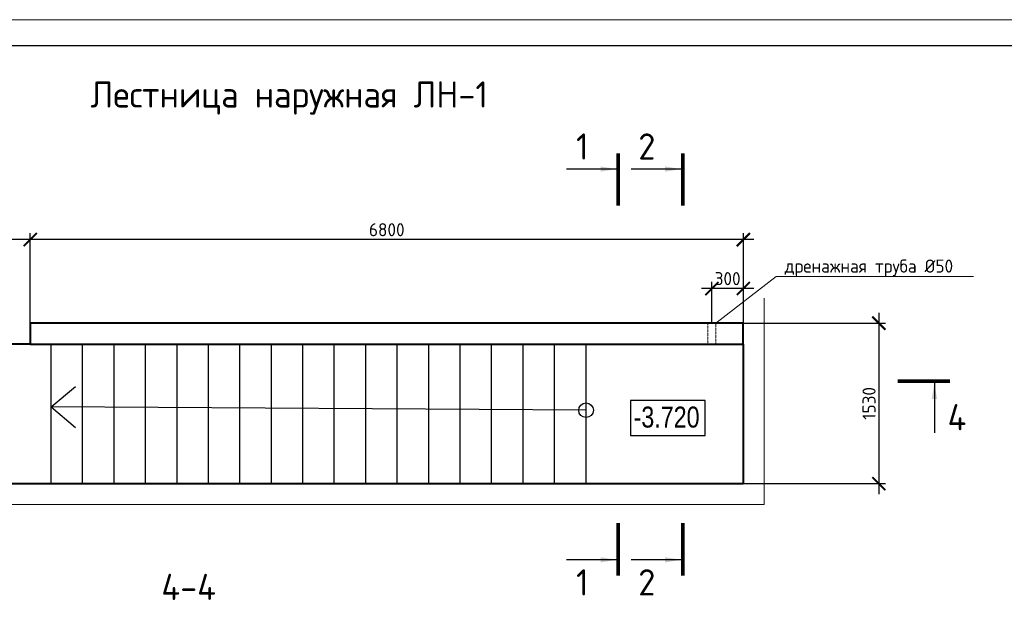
# Model space of a CAD drawing. Header units: millimetres. Extents: x 130535 to 3472113, y -231620 to 121434.
# Tile 68 of 133: x 482727 to 501503, y 23098 to 34210. Entities that reach past the tile are written whole.
import ezdxf
from ezdxf import colors
from ezdxf.entities.mleader import LeaderData, LeaderLine
from ezdxf.enums import TextEntityAlignment as Align
from ezdxf.math import Vec2, Vec3

# ---------------------------------------------------------------- set-up
doc = ezdxf.new("R2010")
doc.units = ezdxf.units.MM
doc.linetypes.add('DASHED', pattern=[7, 5, -2, 0])
doc.layers.get('DEFPOINTS').update_dxf_attribs({"color": 1, "lineweight": 0})
for name, color, linetype, lineweight in [('РАЗМЕРЫ', 1, 'Continuous', 9), ('Символы 0.20', 1, 'Continuous', 20), ('стены монолит', 126, 'Continuous', 40), ('ТОНКИЕ', 7, 'Continuous', 9), ('Штриховая 0.20', 42, 'DASHED', 20)]:
    doc.layers.add(name, color=color, linetype=linetype, lineweight=lineweight)
doc.layers.add('ТОЛСТЫЕ_ОСНОВНЫЕ', color=6, linetype='Continuous')
doc.styles.add('Century Gothic', font='GOTHIC.TTF')
doc.styles.add('GOST-2.304_Type-B', font='GOST_Common.ttf')
doc.dimstyles.new('СПДС', dxfattribs={"dimscale": 100, "dimtxt": 2.5, "dimasz": 2.5, "dimexe": 1.25, "dimexo": 0, "dimtad": 1, "dimdec": 0, "dimtxsty": 'GOST-2.304_Type-B', "dimblk": 'ARCHTICK', "dimcen": 2.5, "dimdle": 2, "dimadec": 0, "dimazin": 2, "dimtfac": 0.75, "dimtdec": 0, "dimtmove": 1, "dimatfit": 3, "dimfxl": 1, "dimtolj": 1, "dimarcsym": 1})

# ---------------------------------------------------------------- blocks, each defined once
blk = doc.blocks.new('*U5')
at = {"layer": 'ТОЛСТЫЕ_ОСНОВНЫЕ', "color": 6}
blk.add_lwpolyline([(20, 5), (589, 5), (589, 415), (20, 415)], close=True, dxfattribs=at)
at = {"layer": 'ТОНКИЕ'}
blk.add_lwpolyline([(0, 0), (594, 0), (594, 420), (0, 420)], close=True, dxfattribs=at)
blk = doc.blocks.new('_ArchTick')
at = {"color": 0, "linetype": 'ByBlock', "const_width": 0.15}
blk.add_lwpolyline([(-0.5, -0.5), (0.5, 0.5)], dxfattribs=at)
blk = doc.blocks.new('*D217')
at = {"layer": 'DEFPOINTS', "color": 0, "linetype": 'Continuous', "lineweight": 0, "transparency": 16777216}
for p in [(496527, 28422), (496527, 25362), (499111, 25362)]:
    blk.add_point(p, dxfattribs=at)
at = {"layer": 'РАЗМЕРЫ', "color": 0, "linetype": 'Continuous', "lineweight": -2, "transparency": 16777216}
for p, q in [((499111, 28622), (499111, 25162)), ((496527, 28422), (499236, 28422)), ((496527, 25362), (499236, 25362))]:
    blk.add_line(p, q, dxfattribs=at)
at = {"layer": 'РАЗМЕРЫ', "color": 0, "linetype": 'Continuous', "lineweight": -2, "transparency": 16777216, "xscale": 250, "yscale": 250, "zscale": 250}
for p, rotation in [((499111, 28422), 90), ((499111, 25362), 270)]:
    blk.add_blockref('_ArchTick', p, dxfattribs=dict(at, rotation=rotation))
at = {"layer": 'РАЗМЕРЫ', "color": 0, "linetype": 'Continuous', "lineweight": 0, "transparency": 16777216, "insert": (498924, 26892), "char_height": 250, "attachment_point": 5, "rotation": 90, "style": 'GOST-2.304_Type-B'}
blk.add_mtext('\\A1;1530', dxfattribs=at)
blk = doc.blocks.new('*D218')
at = {"layer": 'DEFPOINTS', "color": 0, "linetype": 'Continuous', "lineweight": 0, "transparency": 16777216}
for p in [(482927, 30016), (482927, 28422), (496527, 28222)]:
    blk.add_point(p, dxfattribs=at)
at = {"layer": 'РАЗМЕРЫ', "color": 0, "linetype": 'Continuous', "lineweight": -2, "transparency": 16777216}
for p, q in [((482927, 28422), (482927, 30141)), ((496527, 28222), (496527, 30141)), ((496727, 30016), (482727, 30016))]:
    blk.add_line(p, q, dxfattribs=at)
at = {"layer": 'РАЗМЕРЫ', "color": 0, "linetype": 'Continuous', "lineweight": -2, "transparency": 16777216, "xscale": 250, "yscale": 250, "zscale": 250, "rotation": 180}
blk.add_blockref('_ArchTick', (482927, 30016), dxfattribs=at)
at = {"layer": 'РАЗМЕРЫ', "color": 0, "linetype": 'Continuous', "lineweight": -2, "transparency": 16777216, "xscale": 250, "yscale": 250, "zscale": 250}
blk.add_blockref('_ArchTick', (496527, 30016), dxfattribs=at)
at = {"layer": 'РАЗМЕРЫ', "color": 0, "linetype": 'Continuous', "lineweight": 0, "transparency": 16777216, "insert": (489727, 30204), "char_height": 250, "attachment_point": 5, "style": 'GOST-2.304_Type-B'}
blk.add_mtext('\\A1;6800', dxfattribs=at)
blk = doc.blocks.new('*D244')
at = {"layer": 'DEFPOINTS', "color": 0, "linetype": 'Continuous', "lineweight": 0, "transparency": 16777216}
for p in [(480527, 30016), (482927, 28422), (480527, 28022)]:
    blk.add_point(p, dxfattribs=at)
at = {"layer": 'РАЗМЕРЫ', "color": 0, "linetype": 'Continuous', "lineweight": -2, "transparency": 16777216}
for p, q in [((480527, 28022), (480527, 30141)), ((482927, 28422), (482927, 30141)), ((483127, 30016), (480327, 30016))]:
    blk.add_line(p, q, dxfattribs=at)
at = {"layer": 'РАЗМЕРЫ', "color": 0, "linetype": 'Continuous', "lineweight": -2, "transparency": 16777216, "xscale": 250, "yscale": 250, "zscale": 250, "rotation": 180}
blk.add_blockref('_ArchTick', (480527, 30016), dxfattribs=at)
at = {"layer": 'РАЗМЕРЫ', "color": 0, "linetype": 'Continuous', "lineweight": -2, "transparency": 16777216, "xscale": 250, "yscale": 250, "zscale": 250}
blk.add_blockref('_ArchTick', (482927, 30016), dxfattribs=at)
at = {"layer": 'РАЗМЕРЫ', "color": 0, "linetype": 'Continuous', "lineweight": 0, "transparency": 16777216, "insert": (481727, 30204), "char_height": 250, "attachment_point": 5, "style": 'GOST-2.304_Type-B'}
blk.add_mtext('\\A1;1200', dxfattribs=at)
blk = doc.blocks.new('_None')
blk = doc.blocks.new('*D248')
at = {"layer": 'DEFPOINTS', "color": 0, "linetype": 'Continuous', "lineweight": 0, "transparency": 16777216}
for p in [(495927, 29083), (495927, 28422), (496527, 28422)]:
    blk.add_point(p, dxfattribs=at)
at = {"layer": 'РАЗМЕРЫ', "color": 0, "linetype": 'Continuous', "lineweight": -2, "transparency": 16777216}
for p, q in [((495927, 28422), (495927, 29208)), ((496527, 28422), (496527, 29208)), ((496727, 29083), (495727, 29083))]:
    blk.add_line(p, q, dxfattribs=at)
at = {"layer": 'РАЗМЕРЫ', "color": 0, "linetype": 'Continuous', "lineweight": -2, "transparency": 16777216, "xscale": 250, "yscale": 250, "zscale": 250, "rotation": 180}
blk.add_blockref('_ArchTick', (495927, 29083), dxfattribs=at)
at = {"layer": 'РАЗМЕРЫ', "color": 0, "linetype": 'Continuous', "lineweight": -2, "transparency": 16777216, "xscale": 250, "yscale": 250, "zscale": 250}
blk.add_blockref('_ArchTick', (496527, 29083), dxfattribs=at)
at = {"layer": 'РАЗМЕРЫ', "color": 0, "linetype": 'Continuous', "lineweight": 0, "transparency": 16777216, "insert": (496227, 29271), "char_height": 250, "attachment_point": 5, "style": 'GOST-2.304_Type-B'}
blk.add_mtext('\\A1;300', dxfattribs=at)

msp = doc.modelspace()

# ---------------------------------------------------------------- linework, layer by layer
at = {"linetype": 'Continuous', "lineweight": 25, "transparency": 33554687}
for p, q in [((483326.6, 25361.7, -700), (483326.6, 28021.7)), ((483926.6, 25361.7, -700), (483926.6, 28021.7)), ((484526.6, 25361.7, -700), (484526.6, 28021.7)), ((485126.6, 25361.7, -700), (485126.6, 28021.7)), ((485726.6, 25361.7, -700), (485726.6, 28021.7)), ((486326.6, 25361.7, -700), (486326.6, 28021.7)), ((486926.6, 25361.7, -700), (486926.6, 28021.7)), ((487526.6, 25361.7, -700), (487526.6, 28021.7)), ((488126.6, 25361.7, -700), (488126.6, 28021.7)), ((488726.6, 25361.7, -700), (488726.6, 28021.7)), ((489326.6, 25361.7, -700), (489326.6, 28021.7)), ((489926.6, 25361.7, -700), (489926.6, 28021.7)), ((490526.6, 25361.7, -700), (490526.6, 28021.7)), ((491126.6, 25361.7, -700), (491126.6, 28021.7)), ((491726.6, 25361.7, -700), (491726.6, 28021.7, 0)), ((492326.6, 25361.7, -700), (492326.6, 28021.7, 0)), ((492926.6, 25361.7, -700), (492926.6, 28021.7)), ((493526.6, 25361.7, -700), (493526.6, 28021.7)), ((483326.6, 26824.4, -273.9), (483793.8, 27216.5, -273.9)), ((483326.6, 26824.4, -273.9), (483793.8, 26432.3, -273.9)), ((493526.6, 26761.7), (483326.6, 26824.4, -273.9)), ((482926.6, 25361.7, -700), (493526.6, 25361.7, -700))]:
    msp.add_line(p, q, dxfattribs=at)
msp.add_lwpolyline([(494377.9, 26278.6), (495800.4, 26278.6), (495800.4, 26945.3), (494377.9, 26945.3), (494377.9, 26278.6)], dxfattribs=at)
msp.add_circle((493526.6, 26761.7), 140, dxfattribs=at)
at = {"layer": 'РАЗМЕРЫ', "linetype": 'Continuous', "lineweight": 0}
for p, q in [((496526.6, 25361.7), (496526.6, 28896.8)), ((496926.6, 24961.7, -700), (496926.6, 28896.8)), ((480127.9, 25361.7, -700), (499100.6, 25361.7, -700)), ((480127.9, 24961.7, -700), (496926.6, 24961.7, -700))]:
    msp.add_line(p, q, dxfattribs=at)
at = {"layer": 'стены монолит', "ltscale": 100}
msp.add_line((496526.6, 28021.7, -700), (496526.6, 25361.7), dxfattribs=at)
msp.add_lwpolyline([(496526.6, 28421.7), (482926.6, 28421.7), (482926.6, 28021.7), (496526.6, 28021.7)], close=True, dxfattribs=at)
msp.add_lwpolyline([(482926.6, 28021.7), (480526.6, 28021.7), (480526.6, 25361.7), (496526.6, 25361.7)], dxfattribs=at)
at = {"layer": 'ТОНКИЕ', "linetype": 'Continuous', "lineweight": 25, "ltscale": 200}
for p, q in [((494106.3, 31361.3), (493156.3, 31361.3)), ((495336.4, 31361.3), (494386.4, 31361.3)), ((500170.5, 27278.3), (500170.5, 26328.3)), ((494106.3, 23908.3), (493156.3, 23908.3)), ((495336.4, 23908.3), (494386.4, 23908.3))]:
    msp.add_line(p, q, dxfattribs=at)
at = {"layer": 'ТОНКИЕ', "linetype": 'Continuous', "lineweight": 25, "ltscale": 200, "const_width": 70}
for points in [[(494141.3, 31661.3), (494141.3, 30661.3)], [(495371.4, 31661.3), (495371.4, 30661.3)], [(500470.5, 27313.3), (499470.5, 27313.3)], [(494141.3, 23608.3), (494141.3, 24608.3)], [(495371.4, 23608.3), (495371.4, 24608.3)]]:
    msp.add_lwpolyline(points, dxfattribs=at)
at = {"layer": 'ТОНКИЕ', "linetype": 'Continuous', "lineweight": 25, "ltscale": 200}
for points in [[(494106.3, 31361.3), (493805.8, 31411.6), (493805.8, 31311)], [(495336.4, 31361.3), (495035.9, 31411.6), (495035.9, 31311)], [(500170.5, 27278.3), (500120.2, 26977.9), (500220.7, 26977.9)], [(494106.3, 23908.3), (493805.8, 23958.6), (493805.8, 23858.1)], [(495336.4, 23908.3), (495035.9, 23958.6), (495035.9, 23858.1)]]:
    msp.add_solid(points, dxfattribs=at)
at = {"layer": 'Штриховая 0.20'}
msp.add_lwpolyline([(495851.6, 28421.7), (495851.6, 28021.7), (496001.6, 28021.7), (496001.6, 28421.7)], close=True, dxfattribs=at)

# ---------------------------------------------------------------- block references
at = {"xscale": 100, "yscale": 100, "zscale": 100}
msp.add_blockref('*U5', (474692.4, -7790.1), dxfattribs=at)
msp.add_blockref('*U5', (474692.4, -7790.1), dxfattribs=at)

# ---------------------------------------------------------------- texts
at = {"linetype": 'Continuous', "lineweight": 25, "transparency": 33554687, "insert": (494433.5, 26425.3), "char_height": 400, "width": 1478.138, "attachment_point": 7, "style": 'Century Gothic'}
msp.add_mtext('{\\W0.83;-3.720}', dxfattribs=at)
at = {"layer": 'ТОНКИЕ', "linetype": 'Continuous', "lineweight": 0, "style": 'GOST-2.304_Type-B'}
msp.add_text('4-4', height=500, dxfattribs=at).set_placement((485948.7, 23391.6), align=Align.MIDDLE_CENTER)
at = {"layer": 'ТОНКИЕ', "linetype": 'Continuous', "lineweight": 0, "insert": (487866, 32716), "char_height": 500, "width": 8130, "attachment_point": 5, "style": 'GOST-2.304_Type-B'}
msp.add_mtext('{\\C0;Лестница наружная ЛН-1}', dxfattribs=at)
at = {"layer": 'ТОНКИЕ', "linetype": 'Continuous', "lineweight": 0, "char_height": 500, "attachment_point": 5, "style": 'GOST-2.304_Type-B'}
for s, insert in [('1', (493456.3, 31791.3)), ('2', (494686.4, 31791.3)), ('4', (500600.5, 26628.3)), ('1', (493456.3, 23478.3)), ('2', (494686.4, 23478.3))]:
    msp.add_mtext_dynamic_manual_height_columns(s, width=723.88, gutter_width=25, heights=[0], dxfattribs=dict(at, insert=insert))

# ---------------------------------------------------------------- dimensions: what is measured, and where the dimension line sits
at = {"layer": 'РАЗМЕРЫ', "linetype": 'Continuous', "lineweight": 0}
for base, p1, p2, picture, middle in [((480526.6, 30016.4), (482926.6, 28421.7), (480526.6, 28021.7), '*D244', (481726.6, 30203.9)), ((482926.6, 30016.4), (496526.6, 28221.7), (482926.6, 28421.7), '*D218', (489726.6, 30203.9)), ((495926.6, 29083.3), (496526.6, 28421.7), (495926.6, 28421.7), '*D248', (496226.6, 29270.8))]:
    dim = msp.add_linear_dim(base=base, p1=p1, p2=p2, dimstyle='СПДС', override={"dimlfac": 0.5}, dxfattribs=at)
    dim.commit()
    dim.dimension.update_dxf_attribs({"geometry": picture, "text_midpoint": middle})
dim = msp.add_linear_dim(base=(499111.4, 25361.7), p1=(496526.6, 28421.7), p2=(496526.6, 25361.7), angle=90, dimstyle='СПДС', override={"dimlfac": 0.5}, dxfattribs=at)
dim.commit()
dim.dimension.update_dxf_attribs({"geometry": '*D217', "text_midpoint": (498923.9, 26891.7)})

# ---------------------------------------------------------------- leaders
at = {"layer": 'Символы 0.20'}
ml = msp.add_multileader_mtext('Standard', dxfattribs=at)
ml.set_content('дренажная труба %%C50', color=256, style='GOST-2.304_Type-B')
ml.set_leader_properties(color=256, linetype='ByLayer', lineweight=-1)
ml.set_arrow_properties(name='NONE')
ml.build(insert=Vec2(0, 0))
ml.multileader.update_dxf_attribs({"text_left_attachment_type": 6, "text_right_attachment_type": 6, "dogleg_length": 1, "arrow_head_size": 18, "scale": 20})
ctx = ml.context
ctx.base_point, ctx.scale, ctx.char_height, ctx.arrow_head_size, ctx.landing_gap_size, ctx.plane_origin = Vec3(497251.4, 29310.7), 20, 250, 18, 9, Vec3(492802.5, 23441)
ctx.left_attachment, ctx.right_attachment, ctx.text_align_type = 6, 6, 1
notes = []
notes.append((ctx, [(1, (1, 1, 0), (497150.4, 29310.7), (1, 0), 101, [(0, [(496001.6, 28421.7)], 0, [])])]))
ctx.mtext.insert, ctx.mtext.alignment, ctx.mtext.flow_direction = Vec3(498921, 29635.7), 2, 5
for ctx, leaders in notes:
    for number, flags, end, landing, length, lines in leaders:
        leader = LeaderData()
        leader.index, (leader.has_last_leader_line, leader.has_dogleg_vector, leader.attachment_direction) = number, flags
        leader.last_leader_point, leader.dogleg_vector, leader.dogleg_length = Vec3(end), Vec3(landing), length
        for number, points, colour, breaks in lines:
            line = LeaderLine()
            line.index, line.vertices, line.color, line.breaks = number, Vec3.list(points), colors.encode_raw_color(colour), breaks
            leader.lines.append(line)
        ctx.leaders.append(leader)

doc.saveas('drawing.dxf')
